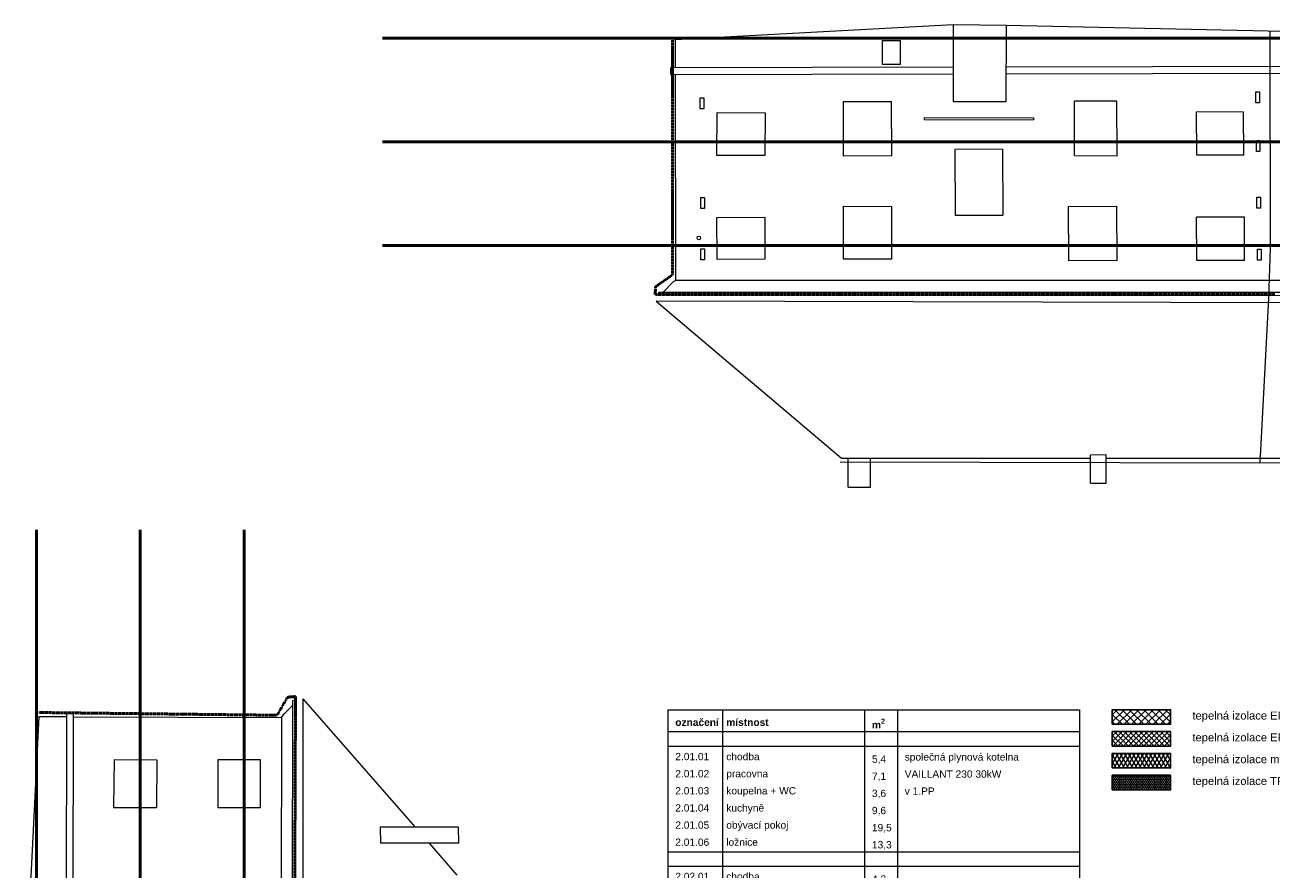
# Model space of a CAD drawing. Extents: x 9439 to 77518, y -36542 to 26174.
# Tile 3 of 7: x 9439 to 43657, y 2981 to 26174. Entities that reach past the tile are written whole.
import ezdxf

# ---------------------------------------------------------------- set-up
doc = ezdxf.new("R2010")
doc.units = 0
doc.header["$MEASUREMENT"] = 0
doc.linetypes.add('DGN Style 4', pattern=[0.565042, 0.282344, -0.141172, 0.000352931, -0.141172])
for name, color, linetype, lineweight in [('2D VÝPLNĚ_Číslo_pera__2', 1, 'Continuous', 25), ('2D VÝPLNĚ_Číslo_pera__4', 91, 'Continuous', 13), ('2D ČÁRY_Číslo_pera__5', 231, 'Continuous', 50), ('blok I_hromosvody_Číslo_pera__4', 91, 'Continuous', 13), ('blok I_okapy_Číslo_pera__5', 231, 'Continuous', 50), ('blok I_pohled3_fasáda_Číslo_pera__1', 7, 'Continuous', 15), ('blok I_pohled4_fasáda_Číslo_pera__1', 7, 'Continuous', 15), ('blok I_pohled4_okna_Číslo_pera__3', 150, 'Continuous', 13), ('blok I_pohled4_střecha_Číslo_pera__1', 7, 'Continuous', 15), ('blok I_pohled5_fasáda_Číslo_pera__1', 7, 'Continuous', 15), ('blok I_pohled5_mřížky_Číslo_pera__4', 91, 'Continuous', 13), ('blok I_pohled5_okna_Číslo_pera__3', 150, 'Continuous', 13), ('blok I_pohled5_otvory_Číslo_pera__1', 7, 'Continuous', 15), ('blok I_pohled5_střecha_Číslo_pera__1', 7, 'Continuous', 15), ('POZNÁMKY.TEXT_Číslo_pera__4', 91, 'Continuous', 13), ('Č.M.', 6, 'Continuous', 13)]:
    doc.layers.add(name, color=color, linetype=linetype, lineweight=lineweight)
for name, color, linetype, lineweight, true_color in [('blok I_komíny_Číslo_pera__252', 7, 'Continuous', 13, 0x917be6), ('blok I_pohled4_terén_Číslo_pera__30', 7, 'Continuous', 13, 0xfed4ff), ('blok I_pohled5_terén_Číslo_pera__30', 7, 'Continuous', 13, 0xfed4ff)]:
    doc.layers.add(name, color=color, linetype=linetype, lineweight=lineweight, true_color=true_color)
doc.styles.add('GENERATED_STYLE_2', font='arial.ttf')
doc.styles.add('GENERATED_STYLE_3', font='txt')

msp = doc.modelspace()

# ---------------------------------------------------------------- hatches: boundary and pattern name
at = {"layer": '2D VÝPLNĚ_Číslo_pera__4', "linetype": 'Continuous'}
h = msp.add_hatch(dxfattribs=at)
h.set_pattern_fill('TEPELNA_IZOLACE_EPS', color=256, style=0, pattern_type=2)
h.set_pattern_definition([(45, (0, 0), (-98.99495, 98.99495), []), (135, (0, 0), (98.99495, 98.99495), [])])
h.paths.add_polyline_path([(39297, 6959), (40897, 6959), (40897, 7359), (39297, 7359)], flags=0)
h = msp.add_hatch(dxfattribs=at)
h.set_pattern_fill('TEPELNA_IZOLACE_PERIMETR', color=256, style=0, pattern_type=2)
h.set_pattern_definition([(45, (0, 0), (-70.71068, 70.71068), []), (135, (0, 0), (70.71068, 70.71068), [])])
h.paths.add_polyline_path([(39297, 6359), (40897, 6359), (40897, 6759), (39297, 6759)], flags=0)
h = msp.add_hatch(dxfattribs=at)
h.set_pattern_fill('TEPELNA_IZOLACE_MINERÁL', color=256, style=0, pattern_type=2)
h.set_pattern_definition([(60, (0, 0), (-86.60254, 50), []), (120, (0, 0), (86.60254, 50), [])])
h.paths.add_polyline_path([(39297, 5759), (40897, 5759), (40897, 6159), (39297, 6159)], flags=0)
h = msp.add_hatch(dxfattribs=at)
h.set_pattern_fill('TEPELNA_IZOLACE_FENOL', color=256, style=0, pattern_type=2)
h.set_pattern_definition([(90, (0, 0), (-51.961524, 0), [30, -60]), (90, (-25.98, 45), (-51.961524, 0), [30, -60]), (150, (-1e-14, 30), (25.98076, 45), [30, -60]), (150, (-51.96, 30), (25.98076, 45), [30, -60]), (-150, (0, 0), (-25.98076, 45), [30, -60]), (-150, (-51.96, -2e-14), (-25.98076, 45), [30, -60])])
h.paths.add_polyline_path([(39297, 5159), (40897, 5159), (40897, 5559), (39297, 5559)], flags=0)

# ---------------------------------------------------------------- linework, layer by layer
at = {"layer": '2D VÝPLNĚ_Číslo_pera__2', "linetype": 'Continuous', "flags": 128}
for points in [[(39297, 6959), (40897, 6959), (40897, 7359), (39297, 7359)], [(39297, 6359), (40897, 6359), (40897, 6759), (39297, 6759)], [(39297, 5759), (40897, 5759), (40897, 6159), (39297, 6159)], [(39297, 5159), (40897, 5159), (40897, 5559), (39297, 5559)]]:
    msp.add_lwpolyline(points, close=True, dxfattribs=at)
at = {"layer": '2D ČÁRY_Číslo_pera__5', "linetype": 'Continuous'}
for p, q in [((68101, 25810), (19254, 25810)), ((68101, 22960), (19254, 22960)), ((68101, 20110), (19254, 20110)), ((9755, 12306), (9755, -36542)), ((12605, 12306), (12605, -36542)), ((15455, 12306), (15455, -36542))]:
    msp.add_line(p, q, dxfattribs=at)
at = {"layer": 'blok I_hromosvody_Číslo_pera__4', "linetype": 'Continuous'}
for p, q in [((43627, 25990), (43633, 20044)), ((43633, 20044), (43589, 18670)), ((43589, 18670), (43353, 14146)), ((31825, 14167), (43353, 14146)), ((43353, 14146), (54368, 14189))]:
    msp.add_line(p, q, dxfattribs=at)
at = {"layer": 'blok I_komíny_Číslo_pera__252', "linetype": 'Continuous'}
for p, q in [((32040, 13478), (32040, 14273)), ((32662, 13473), (32662, 14273)), ((39129, 14365), (38695, 14357)), ((38695, 13581), (38695, 14357)), ((39129, 13582), (39129, 14365)), ((32040, 13478), (32662, 13473)), ((38695, 13581), (39129, 13582)), ((21339, 4130), (19192, 4130)), ((19192, 4130), (19198, 3693)), ((21339, 4130), (21345, 3693)), ((21345, 3693), (19198, 3693))]:
    msp.add_line(p, q, dxfattribs=at)
at = {"layer": 'blok I_okapy_Číslo_pera__5', "linetype": 'DGN Style 4'}
for p, q in [((27219, 25788), (27223, 19309)), ((27223, 19309), (26758, 18986)), ((26758, 18986), (26743, 18770)), ((26755, 18766), (26743, 18770)), ((43765, 18770), (26755, 18766)), ((16362, 7208), (16651, 7705)), ((16651, 7705), (16864, 7721)), ((16869, 7730), (16798, -9235)), ((9807, 7283), (16362, 7208))]:
    msp.add_line(p, q, dxfattribs=at)
at = {"layer": 'blok I_pohled3_fasáda_Číslo_pera__1', "linetype": 'Continuous'}
for p, q in [((27294, 25765), (27295, 25002)), ((27295, 24809), (27302, 19155))]:
    msp.add_line(p, q, dxfattribs=at)
at = {"layer": 'blok I_pohled4_fasáda_Číslo_pera__1', "linetype": 'Continuous'}
for p, q in [((16752, -16465), (16794, 7613)), ((16793, 7487), (16794, 7613)), ((16794, 7613), (16870, 7622)), ((16870, 7622), (16865, -16451)), ((10578, 7253), (10564, -371)), ((10578, 7253), (10760, 7251)), ((10760, 7251), (10749, -371)), ((16481, 7144), (16561, 7243)), ((16561, 7243), (16793, 7487)), ((9817, 7172), (10577, 7172)), ((10759, 7168), (16481, 7144)), ((16481, 7144), (16433, -16974))]:
    msp.add_line(p, q, dxfattribs=at)
at = {"layer": 'blok I_pohled4_okna_Číslo_pera__3', "linetype": 'Continuous'}
for p, q in [((11886, 5988), (11875, 4676)), ((11886, 5988), (13065, 5982)), ((13065, 5982), (13054, 4670)), ((14740, 5983), (14737, 4668)), ((15910, 5980), (14740, 5983)), ((15907, 4665), (15910, 5980)), ((11875, 4676), (13054, 4670)), ((15907, 4665), (14737, 4668))]:
    msp.add_line(p, q, dxfattribs=at)
at = {"layer": 'blok I_pohled4_střecha_Číslo_pera__1', "linetype": 'Continuous'}
for p, q in [((17066, 7658), (17063, -16463)), ((17066, 7658), (20154, 4130)), ((20536, 3693), (21303, 2817))]:
    msp.add_line(p, q, dxfattribs=at)
at = {"layer": 'blok I_pohled4_terén_Číslo_pera__30', "linetype": 'Continuous'}
msp.add_line((9817, 7172), (9439, -369), dxfattribs=at)
at = {"layer": 'blok I_pohled5_fasáda_Číslo_pera__1', "linetype": 'Continuous'}
for p, q in [((27174, 25001), (34928, 25020)), ((27175, 24809), (27174, 25001)), ((36386, 25024), (50151, 25058)), ((27175, 24809), (34927, 24828)), ((36386, 24832), (50151, 24865)), ((34139, 23575), (34140, 23627)), ((34140, 23627), (37135, 23619)), ((37135, 23619), (37134, 23567)), ((34139, 23575), (37134, 23567)), ((26841, 18835), (49961, 18836)), ((26843, 18767), (26841, 18835)), ((26841, 18835), (26957, 18823)), ((26957, 18823), (27247, 19120)), ((27247, 19120), (27302, 19155)), ((50253, 19155), (27302, 19155)), ((49777, 18723), (26843, 18767))]:
    msp.add_line(p, q, dxfattribs=at)
at = {"layer": 'blok I_pohled5_mřížky_Číslo_pera__4', "linetype": 'Continuous'}
for p, q in [((43242, 24032), (43242, 24332)), ((43242, 24332), (43342, 24332)), ((43342, 24332), (43342, 24032)), ((27977, 23867), (27977, 24167)), ((27977, 24167), (28077, 24167)), ((28077, 24167), (28077, 23867)), ((43342, 24032), (43242, 24032)), ((28077, 23867), (27977, 23867)), ((43253, 22700), (43253, 23000)), ((43253, 23000), (43353, 23000)), ((43353, 23000), (43353, 22700)), ((43353, 22700), (43253, 22700)), ((27996, 21134), (27996, 21434)), ((27996, 21434), (28096, 21434)), ((28096, 21434), (28096, 21134)), ((43267, 21139), (43267, 21439)), ((43267, 21439), (43367, 21439)), ((43367, 21439), (43367, 21139)), ((28096, 21134), (27996, 21134)), ((43367, 21139), (43267, 21139)), ((27996, 19724), (27996, 20024)), ((27996, 20024), (28096, 20024)), ((28096, 20024), (28096, 19724)), ((43282, 19708), (43282, 20008)), ((43282, 20008), (43382, 20008)), ((43382, 20008), (43382, 19708)), ((28096, 19724), (27996, 19724)), ((43382, 19708), (43282, 19708))]:
    msp.add_line(p, q, dxfattribs=at)
at = {"layer": 'blok I_pohled5_okna_Číslo_pera__3', "linetype": 'Continuous'}
for p, q in [((34930, 26174), (34925, 24069)), ((36388, 26160), (34930, 26174)), ((36385, 24066), (36388, 26160)), ((32990, 25087), (32989, 25744)), ((32989, 25744), (33471, 25743)), ((33471, 25743), (33472, 25088)), ((33472, 25088), (32990, 25087)), ((31908, 24057), (31906, 22581)), ((33232, 24059), (31908, 24057)), ((33239, 22583), (33232, 24059)), ((34925, 24069), (36385, 24066)), ((38264, 22583), (38257, 24081)), ((39422, 24078), (38257, 24081)), ((39429, 22580), (39422, 24078)), ((28438, 22582), (28444, 23765)), ((28444, 23765), (29762, 23760)), ((29762, 23760), (29759, 22584)), ((41618, 22595), (41608, 23782)), ((42904, 23780), (41608, 23782)), ((42913, 22593), (42904, 23780)), ((36285, 22762), (34977, 22754)), ((34977, 22754), (34986, 20943)), ((36285, 22762), (36295, 20951)), ((42913, 22593), (41618, 22595)), ((29759, 22584), (28438, 22582)), ((31906, 22581), (33239, 22583)), ((38264, 22583), (39429, 22580)), ((28441, 20885), (29754, 20888)), ((28446, 19725), (28441, 20885)), ((29754, 20888), (29757, 19735)), ((31918, 19737), (31917, 21190)), ((31917, 21190), (33234, 21185)), ((33234, 21185), (33235, 19738)), ((34986, 20943), (36295, 20951)), ((38097, 21188), (39423, 21198)), ((38105, 19690), (38097, 21188)), ((39430, 19700), (39423, 21198)), ((42923, 20892), (41608, 20890)), ((41617, 19703), (41608, 20890)), ((42932, 19705), (42923, 20892)), ((29757, 19735), (28446, 19725)), ((33235, 19738), (31918, 19737)), ((39430, 19700), (38105, 19690)), ((42932, 19705), (41617, 19703))]:
    msp.add_line(p, q, dxfattribs=at)
at = {"layer": 'blok I_pohled5_otvory_Číslo_pera__1', "linetype": 'Continuous'}
msp.add_circle((27944, 20322), 50, dxfattribs=at)
at = {"layer": 'blok I_pohled5_střecha_Číslo_pera__1', "linetype": 'Continuous'}
for p, q in [((49670, 18523), (26769, 18583)), ((26769, 18583), (31863, 14273)), ((31863, 14273), (38695, 14270)), ((39129, 14270), (46537, 14266))]:
    msp.add_line(p, q, dxfattribs=at)
at = {"layer": 'blok I_pohled5_terén_Číslo_pera__30', "linetype": 'Continuous'}
for p, q in [((34930, 26174), (27294, 25765)), ((36388, 26160), (34930, 26174)), ((48160, 25903), (36388, 26160))]:
    msp.add_line(p, q, dxfattribs=at)
at = {"layer": 'Č.M.', "linetype": 'Continuous'}
for p, q in [((27097, 7359), (27097, -14941)), ((27097, 7359), (38397, 7359)), ((28597, 7359), (28597, -14941)), ((32497, 7359), (32497, -14941)), ((33397, 7359), (33397, -14941)), ((38397, 7359), (38397, -14941)), ((27097, 6759), (38397, 6759)), ((27097, 6359), (38397, 6359)), ((27097, 3459), (38397, 3459)), ((27097, 3059), (38397, 3059))]:
    msp.add_line(p, q, dxfattribs=at)

# ---------------------------------------------------------------- texts
at = {"layer": 'POZNÁMKY.TEXT_Číslo_pera__4', "linetype": 'Continuous', "insert": (41497, 7309), "char_height": 220, "attachment_point": 1, "line_spacing_factor": 1.634061, "style": 'GENERATED_STYLE_2'}
msp.add_mtext('{tepelná izolace EPS\\Ptepelná izolace EPS soklové\\Ptepelná izolace minerální vata\\Ptepelná izolace TF}', dxfattribs=at)
at = {"layer": 'Č.M.', "linetype": 'Continuous', "char_height": 200, "attachment_point": 1}
for s, insert, line_spacing_factor, style in [('\\A1;{\\fArial|b1|i0|c238|p38;označení\\P\\fArial|b0|i0|c238|p38;\\P2.01.01\\P2.01.02\\P2.01.03\\P2.01.04\\P2.01.05\\P2.01.06\\P\\P2.02.01\\P2.02.02\\P2.02.03\\P2.02.04\\P2.02.05\\P2.02.06\\P\\P2.03.01\\P2.03.02\\P2.03.03\\P2.03.04\\P2.03.05\\P\\P2.04.01\\P2.04.02\\P2.04.03\\P2.04.04\\P2.04.05\\P2.04.06\\P2.04.07\\P\\P2.05.01\\P2.05.02\\P2.05.03\\P2.05.04\\P2.05.05\\P\\P2.06.01\\P2.06.02\\P2.06.03\\P2.06.04\\P2.06.05\\P\\P2.07.01\\P2.07.02\\P2.07.03\\P2.07.04\\P2.07.05}', (27297, 7114), 1.411071, 'GENERATED_STYLE_3'), ('\\A1;{\\fArial|b1|i0|c238|p38;místnost\\P\\fArial|b0|i0|c238|p38;\\Pchodba\\Ppracovna\\Pkoupelna + WC\\Pkuchyně\\Pobývací pokoj\\Pložnice\\P\\Pchodba\\Pkomora\\Pkoupelna + WC\\Pložnice\\Ppokoj\\Ppokoj\\P\\Pkuchyň\\Pkoupelna + WC\\Ppokoj\\Ppokoj\\Ppokoj\\P\\Pchodba\\Pkomora\\PWC\\Pkoupelna\\Pkuchyň\\Ppokoj\\Ppokoj\\P\\Pkuchyň\\Pkoupelna + WC\\Ppokoj\\Ppokoj\\Ppokoj\\P\\Pchodba\\Pkoupelna + WC\\Pkuchyň\\Ppokoj\\Ppokoj\\P\\Pkuchyň\\Pkoupelna + WC\\Ppokoj\\Ppokoj\\Ppokoj}', (28697, 7114), 1.410842, 'GENERATED_STYLE_3'), ('\\A1;{\\fArial|b1|i0|c238|p38;m\\A1{\\H0.7x;\\S2^  ;}\\P\\fArial|b0|i0|c238|p38;\\P5,4\\P7,1\\P3,6\\P9,6\\P19,5\\P13,3\\P\\P4,2\\P5,6\\P5,1\\P10,4\\P19,7\\P13,5\\P\\P8,8\\P5,7\\P11,9\\P21,0\\P13,3\\P\\P8,5\\P1,7\\P1,4\\P4,0\\P10,6\\P20,6\\P12,3\\P\\P8,1\\P5,7\\P10,4\\P20,5\\P13,6\\P\\P8,4\\P5,2\\P10,6\\P19,2\\P14,0\\P\\P9,0\\P5,6\\P10,3\\P19,3\\P14,9}', (32697, 7113), 1.41158, 'GENERATED_STYLE_3'), ('{společná plynová kotelna\\PVAILLANT 230 30kW\\Pv 1.PP}', (33597, 6163), 1.408791, 'GENERATED_STYLE_2')]:
    msp.add_mtext(s, dxfattribs=dict(at, insert=insert, line_spacing_factor=line_spacing_factor, style=style))

doc.saveas('drawing.dxf')
